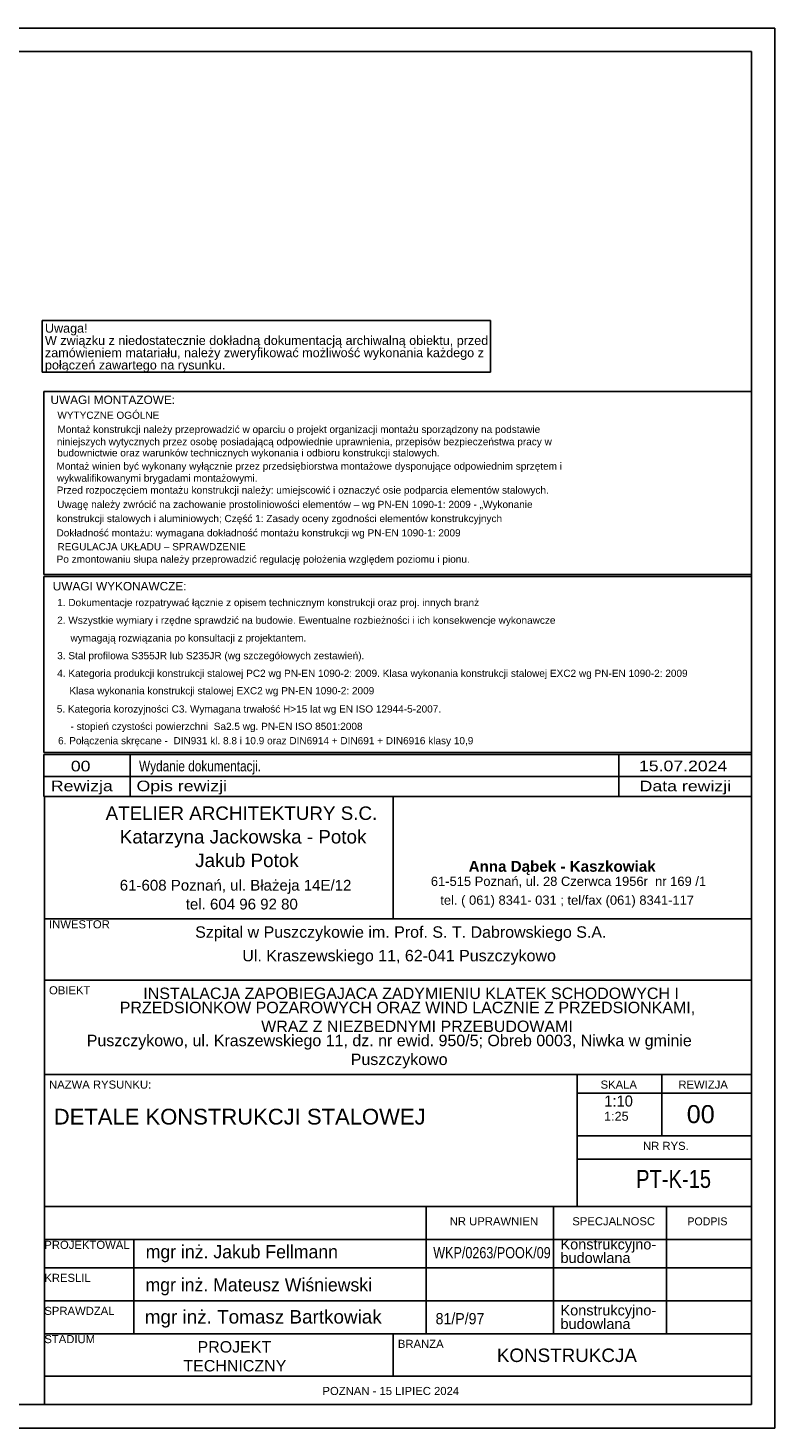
# Model space of a CAD drawing. Header units: millimetres. Extents: x 0 to 5940, y 0 to 2970.
# Tile 12 of 12: x 4355 to 5940, y 0 to 2970. Entities that reach past the tile are written whole.
import ezdxf

# ---------------------------------------------------------------- set-up
doc = ezdxf.new("R2010")
doc.units = ezdxf.units.MM
doc.styles.add('ar', font='txt', dxfattribs={"height": 0.2})
doc.styles.add('ari', font='txt', dxfattribs={"height": 0.2})
doc.styles.add('aria', font='txt', dxfattribs={"height": 0.2})
doc.styles.add('Arial', font='ARIAL.TTF', dxfattribs={"height": 0.2})
doc.styles.add('arialbd', font='txt', dxfattribs={"height": 0.2})

# ---------------------------------------------------------------- blocks, each defined once
blk = doc.blocks.new('Unknown-2298634-1268')
at = {"color": 7, "linetype": 'Continuous'}
for p, q in [((5940, 2970), (0, 2970)), ((5940, 2970), (5890, 2970)), ((5940, 0), (5940, 2970)), ((5890, 2920), (50, 2920)), ((5890, 50), (5890, 2920)), ((50, 50), (5890, 50)), ((0, 0), (5940, 0))]:
    blk.add_line(p, q, dxfattribs=at)
blk = doc.blocks.new('Unknown-2298634-6144')
at = {"color": 7, "linetype": 'Continuous'}
for p, q in [((5890, 1806.2), (4389.2, 1806.2)), ((4389.2, 1806.2), (4389.2, 1433)), ((5890, 1433), (5890, 1806.2)), ((4389.2, 1433), (5890, 1433))]:
    blk.add_line(p, q, dxfattribs=at)
at = {"color": 7, "linetype": 'Continuous', "style": 'Arial'}
for s, height, p in [('UWAGI WYKONAWCZE:', 17.917, (4408, 1776.9)), ('1. Dokumentacje rozpatrywać łącznie z opisem technicznym konstrukcji oraz proj. innych branż', 15.23, (4417.3, 1743.5)), ('2. Wszystkie wymiary i rzędne sprawdzić na budowie. Ewentualne rozbieżności i ich konsekwencje wykonawcze', 15.2297, (4417.3, 1706)), ('wymagają rozwiązania po konsultacji z projektantem.', 15.23, (4445.5, 1668.5)), ('3. Stal profilowa S355JR lub S235JR (wg szczegółowych zestawień).', 15.23, (4417.3, 1630.9)), ('4. Kategoria produkcji konstrukcji stalowej PC2 wg PN-EN 1090-2: 2009. Klasa wykonania konstrukcji stalowej EXC2 wg PN-EN 1090-2: 2009', 15.2297, (4417.3, 1593.4)), ('Klasa wykonania konstrukcji stalowej EXC2 wg PN-EN 1090-2: 2009', 15.23, (4443.1, 1556.5)), ('5. Kategoria korozyjności C3. Wymagana trwałość H>15 lat wg EN ISO 12944-5-2007.', 15.23, (4416.4, 1517.8)), ('- stopień czystości powierzchni  Sa2.5 wg. PN-EN ISO 8501:2008', 15.23, (4445.5, 1480.9)), ('6. Połączenia skręcane -  DIN931 kl. 8.8 i 10.9 oraz DIN6914 + DIN691 + DIN6916 klasy 10,9', 15.23, (4419.1, 1450.5))]:
    blk.add_text(s, height=height, dxfattribs=at).set_placement(p)
blk = doc.blocks.new('Unknown-2298634-6142')
at = {"color": 7, "linetype": 'Continuous'}
for p, q in [((4390, 1340), (5890, 1340)), ((4390, 1340), (4390, 1080)), ((5130, 1080), (5130, 1340)), ((5890, 50), (5890, 1340)), ((4390, 1080), (5880, 1080)), ((4390, 1080), (4390, 50)), ((5890, 1080), (4390, 1080)), ((4390, 950), (5890, 950)), ((4390, 750), (5890, 750)), ((5520, 470), (5520, 750)), ((5700, 620), (5700, 750)), ((5520, 710), (5890, 710)), ((5520, 620), (5890, 620)), ((5520, 570), (5890, 570)), ((4390, 470), (5890, 470)), ((5200, 200), (5200, 470)), ((5470, 200), (5470, 470)), ((5710, 200), (5710, 470)), ((4390, 400), (5890, 400)), ((4580, 200), (4580, 400)), ((4390, 340), (5890, 340)), ((4390, 270), (5890, 270)), ((4550, 270), (5880, 270)), ((4390, 200), (5880, 200)), ((4590, 200), (5890, 200)), ((5130, 200), (5130, 110)), ((4390, 110), (5880, 110)), ((4390, 110), (5890, 110)), ((4390, 50), (5890, 50))]:
    blk.add_line(p, q, dxfattribs=at)
for s, height, style, p in [('ATELIER ARCHITEKTURY S.C.', 28.557, 'Arial', (4520, 1290)), ('Katarzyna Jackowska - Potok', 28.557, 'Arial', (4550, 1240)), ('Jakub Potok', 28.557, 'Arial', (4710, 1190)), ('Anna Dąbek - Kaszkowiak', 23.023, 'arialbd', (5290, 1180)), ('61-608 Poznań, ul. Błażeja 14E/12', 22.846, 'Arial', (4550, 1140)), ('61-515 Poznań, ul. 28 Czerwca 1956r  nr 169 /1', 19.633, 'Arial', (5210, 1150)), ('tel. ( 061) 8341- 031 ; tel/fax (061) 8341-117', 19.633, 'Arial', (5230, 1110)), ('tel. 604 96 92 80', 22.846, 'Arial', (4690, 1100)), ('INWESTOR', 17.13, 'Arial', (4400, 1060)), ('Szpital w Puszczykowie im. Prof. S. T. Dabrowskiego S.A.', 24.275, 'Arial', (4710, 1040)), ('Ul. Kraszewskiego 11, 62-041 Puszczykowo', 24.275, 'Arial', (4810, 990)), ('OBIEKT', 17.13, 'Arial', (4400, 920)), ('INSTALACJA ZAPOBIEGAJACA ZADYMIENIU KLATEK SCHODOWYCH I', 24.275, 'Arial', (4600, 910)), ('PRZEDSIONKOW POZAROWYCH ORAZ WIND LACZNIE Z PRZEDSIONKAMI,', 24.275, 'Arial', (4550, 880)), ('WRAZ Z NIEZBEDNYMI PRZEBUDOWAMI', 24.275, 'Arial', (4850, 840)), ('Puszczykowo, ul. Kraszewskiego 11, dz. nr ewid. 950/5; Obreb 0003, Niwka w gminie', 24.275, 'Arial', (4480, 810)), ('Puszczykowo', 24.275, 'Arial', (5040, 770)), ('NAZWA RYSUNKU:', 17.134, 'Arial', (4400, 720)), ('SKALA', 17.13, 'Arial', (5570, 720)), ('REWIZJA', 17.13, 'Arial', (5735, 720)), ('NR RYS.', 17.13, 'Arial', (5660, 590)), ('NR UPRAWNIEN', 17.134, 'Arial', (5250, 430)), ('SPECJALNOSC', 17.134, 'Arial', (5510, 430)), ('PODPIS', 16.8, 'ar', (5754.2, 430)), ('PROJEKTOWAL', 17.134, 'Arial', (4390, 380)), ('KRESLIL', 17.13, 'Arial', (4390, 310)), ('SPRAWDZAL', 17.13, 'Arial', (4390, 240)), ('STADIUM', 17.13, 'Arial', (4390, 180)), ('PROJEKT', 24.27, 'Arial', (4715, 160)), ('BRANZA', 17.13, 'Arial', (5140, 170)), ('KONSTRUKCJA', 28.558, 'Arial', (5350, 140)), ('TECHNICZNY', 24.27, 'Arial', (4685, 120)), ('POZNAN - 15 LIPIEC 2024', 17.134, 'Arial', (4980, 70))]:
    blk.add_text(s, height=height, dxfattribs=dict(at, style=style)).set_placement(p)
at = {"color": 7}
for s, height, style, p in [('1:10', 23.33, 'aria', (5577.8, 682)), ('00', 38.2, 'Arial', (5752.8, 646.8)), ('DETALE KONSTRUKCJI STALOWEJ', 33.428, 'Arial', (4410, 643.8)), ('1:25', 19.1, 'Arial', (5577.5, 651.8)), ('mgr inż. Jakub Fellmann', 28, 'ari', (4605, 360)), ('Konstrukcyjno-', 21.967, 'Arial', (5485, 378.8)), ('budowlana', 21.97, 'Arial', (5485, 350)), ('mgr inż. Mateusz Wiśniewski', 28, 'ari', (4604.6, 289.8)), ('mgr inż. Tomasz Bartkowiak', 28.652, 'Arial', (4603.1, 221.6)), ('Konstrukcyjno-', 21.967, 'Arial', (5485, 238.8)), ('budowlana', 21.97, 'Arial', (5485, 210))]:
    blk.add_text(s, height=height, dxfattribs=dict(at, style=style)).set_placement(p)
at = {"color": 7, "style": 'Arial'}
for s, height, width, p in [('PT-K-15', 38.2, 0.8, (5645.4, 509.3)), ('WKP/0263/POOK/09', 23.877, 0.8, (5215, 360)), ('81/P/97', 23.88, 0.9, (5220, 220))]:
    blk.add_text(s, height=height, dxfattribs=dict(at, width=width)).set_placement(p)
blk = doc.blocks.new('Unknown-2298634-6143')
at = {"color": 7, "linetype": 'Continuous'}
for p, q in [((4389.2, 1429.1), (5890, 1429.1)), ((5890, 1429.1), (4389.2, 1429.1)), ((4389.2, 1429.1), (4389.2, 1382.2)), ((4572.1, 1429.1), (4572.1, 1382.2)), ((5608.6, 1429.1), (5608.6, 1382.2)), ((5890, 1429.1), (5890, 1382.2)), ((4389.2, 1382.2), (5890, 1382.2)), ((4389.2, 1382.2), (4389.2, 1340)), ((4389.2, 1382.2), (5890, 1382.2)), ((4572.1, 1382.2), (4572.1, 1340)), ((5608.6, 1382.2), (5608.6, 1340)), ((5890, 1382.2), (5890, 1340)), ((5890, 1340), (4389.2, 1340))]:
    blk.add_line(p, q, dxfattribs=at)
at = {"color": 7, "linetype": 'Continuous', "style": 'Arial'}
for s, height, width, p in [('00', 22.4, 1.196471, (4446.2, 1393)), ('Wydanie dokumentacji.', 22.397, 0.8, (4590.9, 1393)), ('15.07.2024', 22.4, 1.196471, (5651.4, 1393.3)), ('Rewizja', 22.4, 1.2, (4403.8, 1350.9)), ('Opis rewizji', 22.397, 1.2, (4585.6, 1350.9)), ('Data rewizji', 22.397, 1.2, (5652.8, 1350.7))]:
    blk.add_text(s, height=height, dxfattribs=dict(at, width=width)).set_placement(p)
blk = doc.blocks.new('Unknown-2298634-6145')
at = {"color": 7, "linetype": 'Continuous'}
for p, q in [((5890, 2199.2), (4389.2, 2199.2)), ((4389.2, 2199.2), (4389.2, 1810.6)), ((5890, 1810.6), (5890, 2199.2)), ((4389.2, 1810.6), (5890, 1810.6))]:
    blk.add_line(p, q, dxfattribs=at)
at = {"color": 7, "linetype": 'Continuous', "style": 'Arial'}
for s, height, p in [('UWAGI MONTAZOWE:', 17.917, (4403.1, 2172.3)), ('WYTYCZNE OGÓLNE', 15.23, (4417.7, 2140.9)), ('Montaż konstrukcji należy przeprowadzić w oparciu o projekt organizacji montażu sporządzony na podstawie', 15.2297, (4417.9, 2110.9)), ('niniejszych wytycznych przez osobę posiadającą odpowiednie uprawnienia, przepisów bezpieczeństwa pracy w', 15.2297, (4416.6, 2084.9)), ('budownictwie oraz warunków technicznych wykonania i odbioru konstrukcji stalowych.', 15.23, (4417.5, 2061.1)), ('Montaż winien być wykonany wyłącznie przez przedsiębiorstwa montażowe dysponujące odpowiednim sprzętem i', 15.2297, (4415.8, 2033)), ('wykwalifikowanymi brygadami montażowymi.', 15.23, (4416.6, 2007.5)), ('Przed rozpoczęciem montażu konstrukcji należy: umiejscowić i oznaczyć osie podparcia elementów stalowych.', 15.2297, (4416.2, 1982.1)), ('Uwagę należy zwrócić na zachowanie prostoliniowości elementów – wg PN-EN 1090-1: 2009 - „Wykonanie', 15.23, (4417.2, 1951.7)), ('konstrukcji stalowych i aluminiowych; Część 1: Zasady oceny zgodności elementów konstrukcyjnych', 15.23, (4416.3, 1921.8)), ('Dokładność montażu: wymagana dokładność montażu konstrukcji wg PN-EN 1090-1: 2009', 15.23, (4415.8, 1891.4)), ('REGULACJA UKŁADU – SPRAWDZENIE', 15.23, (4417.8, 1862)), ('Po zmontowaniu słupa należy przeprowadzić regulację położenia względem poziomu i pionu.', 15.23, (4416.1, 1835.6))]:
    blk.add_text(s, height=height, dxfattribs=at).set_placement(p)
blk = doc.blocks.new('Text-2298634-6106')
at = {"color": 0, "linetype": 'Continuous'}
blk.add_wipeout([(4773.7, 2245.6), (4773.7, 2265.6), (4391.3, 2265.6), (4391.3, 2245.6)], dxfattribs=at)
at = {"color": 30, "linetype": 'Continuous'}
blk.add_line((4385.3, 2239.6), (5336.8, 2239.6), dxfattribs=at)
at = {"color": 0, "linetype": 'Continuous'}
blk.add_wipeout([(5321.9, 2271.6), (5321.9, 2291.6), (4391.3, 2291.6), (4391.3, 2271.6)], dxfattribs=at)
at = {"color": 7, "linetype": 'Continuous', "style": 'Arial'}
blk.add_text('połączeń zawartego na rysunku.', height=19.102, dxfattribs=at).set_placement((4391.3, 2245.6))
at = {"color": 0, "linetype": 'Continuous'}
blk.add_wipeout([(5330.8, 2297.6), (5330.8, 2317.6), (4391.3, 2317.6), (4391.3, 2297.6)], dxfattribs=at)
at = {"color": 30, "linetype": 'Continuous'}
blk.add_line((5336.8, 2239.6), (5336.8, 2349.6), dxfattribs=at)
at = {"color": 7, "linetype": 'Continuous', "style": 'Arial'}
blk.add_text('zamówieniem matariału, należy zweryfikować możliwość wykonania każdego z', height=19.102, dxfattribs=at).set_placement((4391.3, 2271.6))
at = {"color": 0, "linetype": 'Continuous'}
blk.add_wipeout([(4481.7, 2323.6), (4481.7, 2343.6), (4391.3, 2343.6), (4391.3, 2323.6)], dxfattribs=at)
at = {"color": 30, "linetype": 'Continuous'}
for p, q in [((4385.3, 2349.6), (5336.8, 2349.6)), ((4385.3, 2239.6), (4385.3, 2349.6))]:
    blk.add_line(p, q, dxfattribs=at)
at = {"color": 7, "linetype": 'Continuous', "style": 'Arial'}
for s, height, p in [('W związku z niedostatecznie dokładną dokumentacją archiwalną obiektu, przed', 19.102, (4391.3, 2297.6)), ('Uwaga!', 19.1, (4391.3, 2323.6))]:
    blk.add_text(s, height=height, dxfattribs=at).set_placement(p)

msp = doc.modelspace()

# ---------------------------------------------------------------- block references
for name in ['Unknown-2298634-1268', 'Unknown-2298634-6145', 'Unknown-2298634-6144', 'Unknown-2298634-6143', 'Unknown-2298634-6142']:
    msp.add_blockref(name, (0, 0))

# ---------------------------------------------------------------- next in the draw order: block references
msp.add_blockref('Text-2298634-6106', (0, 0))

doc.saveas('drawing.dxf')
